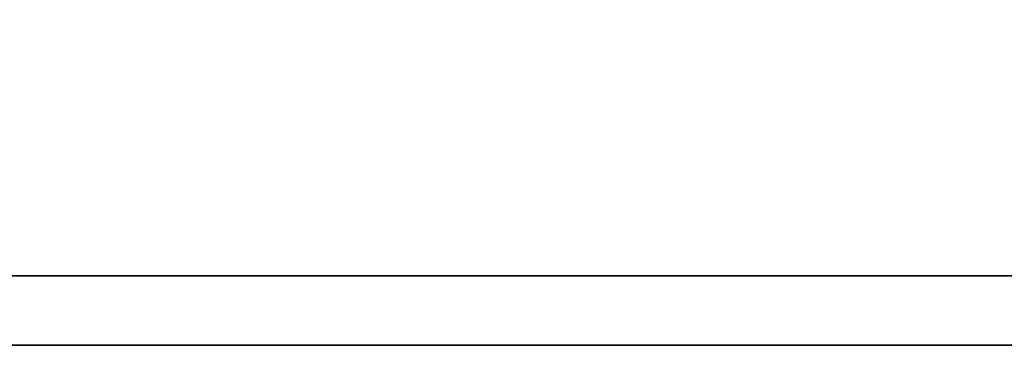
# Model space of a CAD drawing. Extents: x 21 to 593, y 41 to 119.
# Tile 37 of 53: x 137.221 to 138.468, y 78.815 to 79.227. Entities that reach past the tile are written whole.
import ezdxf

# ---------------------------------------------------------------- set-up
doc = ezdxf.new("R2010")
doc.units = 0
doc.header["$LTSCALE"] = 3
doc.header["$MEASUREMENT"] = 0
doc.layers.add('DIM', color=4, linetype='CONTINUOUS')
doc.layers.add('layer 1', color=7, linetype='CONTINUOUS')

# ---------------------------------------------------------------- blocks, each defined once
blk = doc.blocks.new('TBI MOTION logo(完整正式版)')
at = {"layer": 'layer 1', "color": 22, "lineweight": 35}
blk.add_open_spline([(75.90875, -9.47875), (75.90875, -9.47875), (75.90875, -12.28625), (75.90875, -12.28625), (75.90875, -12.28625), (75.90875, -12.28625), (75.90875, -12.47875), (75.90875, -12.47875), (75.90875, -12.47875), (75.90875, -12.47875), (75.71625, -12.47875), (75.71625, -12.47875), (75.71625, -12.47875), (75.71625, -12.47875), (-88.32875, -12.47875), (-88.32875, -12.47875), (-88.32875, -12.47875), (-88.32875, -12.47875), (-88.32875, -13.29375), (-88.32875, -13.29375), (-88.32875, -13.29375), (-88.32875, -13.29375), (82.89125, -13.29375), (82.89125, -13.29375), (82.89125, -13.29375), (82.89125, -13.29375), (75.90875, -9.47875), (75.90875, -9.47875)], degree=3, knots=[0, 0, 0, 0, 0.14285714, 0.14285714, 0.14285714, 0.14285715, 0.28571429, 0.28571429, 0.28571429, 0.2857143, 0.42857143, 0.42857143, 0.42857143, 0.42857144, 0.57142857, 0.57142857, 0.57142857, 0.57142858, 0.71428571, 0.71428571, 0.71428571, 0.71428572, 0.85714286, 0.85714286, 0.85714286, 0.85714287, 1, 1, 1, 1], dxfattribs=at)

msp = doc.modelspace()

# ---------------------------------------------------------------- block references
at = {"layer": 'DIM', "xscale": 0.1080000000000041, "yscale": 0.1080000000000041, "zscale": 0.1080000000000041}
msp.add_blockref('TBI MOTION logo(完整正式版)', (141.1694, 80.251), dxfattribs=at)

doc.saveas('drawing.dxf')
